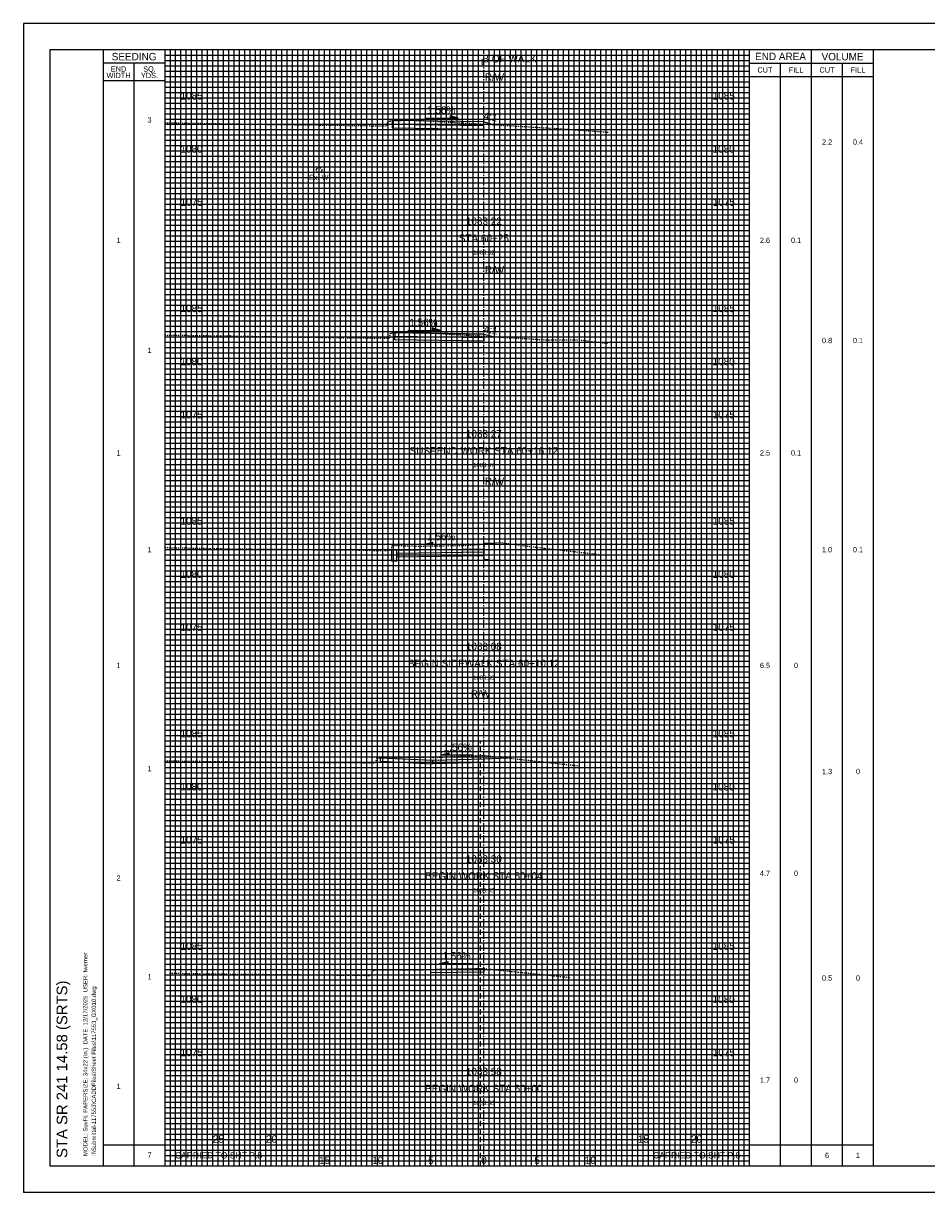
# Model space of a CAD drawing. Header units: feet. Extents: x 318 to 488, y 140 to 250.
# Tile 1 of 3: x 318 to 403, y 140 to 250. Entities that reach past the tile are written whole.
import ezdxf
from ezdxf.enums import TextEntityAlignment as Align

# ---------------------------------------------------------------- set-up
doc = ezdxf.new("R2010")
doc.units = ezdxf.units.FT
doc.header["$MEASUREMENT"] = 0
for name, pattern in [('CENTER2', [1.125, 0.75, -0.125, 0.125, -0.125]), ('DASHED', [0.75, 0.5, -0.25]), ('DASHED2', [0.375, 0.25, -0.125]), ('DGN Style 4', [0.027369, 0.013684, -0.006842, 0, -0.006842]), ('OhDOT_USTN2', [0.11, 0.069, -0.041]), ('waterex', [0])]:
    doc.linetypes.add(name, pattern=pattern)
for name, color, linetype in [('CL_P_Construction', 7, 'DGN Style 4'), ('SH_Border', 7, 'Continuous'), ('SH_Data', 7, 'Continuous'), ('SH_Text', 7, 'Continuous'), ('UT_X_Water', 133, 'waterex'), ('XS_P_Annotation', 7, 'Continuous'), ('XS_P_Curb', 254, 'Continuous'), ('XS_P_Finished_Grade', 3, 'Continuous'), ('XS_P_Pavt_Surface', 251, 'Continuous'), ('XS_P_Subgrade', 4, 'Continuous'), ('XS_P_Text_Info', 7, 'Continuous'), ('XS_X_Ground_Line', 3, 'OhDOT_USTN2')]:
    doc.layers.add(name, color=color, linetype=linetype)
doc.layers.add('RW_X_Right_of_Way', color=7, linetype='Continuous', lineweight=25)
doc.layers.add('SH_Major_Grid_Line', color=254, linetype='Continuous', transparency=0.3)
doc.layers.add('SH_Minor_Grid_Line', color=252, linetype='Continuous', transparency=0.5)
doc.styles.add('OHDOTSymbols', font='arial.ttf')
doc.styles.add('Slanted-Normal', font='font31.shx', dxfattribs={"height": 0.12})
doc.styles.get("Standard").update_dxf_attribs({"font": 'arial.ttf'})
doc.styles.add('Straight-Normal', font='font30.shx', dxfattribs={"height": 0.1})

msp = doc.modelspace()

# ---------------------------------------------------------------- linework, layer by layer
at = {"layer": 'CL_P_Construction', "linetype": 'CENTER2'}
msp.add_line((361.03, 142.94), (361.03, 247.94), dxfattribs=at)
at = {"layer": 'RW_X_Right_of_Way', "linetype": 'DASHED'}
for p, q in [((362.03, 187.94), (362.03, 245.98)), ((360.72, 142.94), (360.72, 182.94))]:
    msp.add_line(p, q, dxfattribs=at)
at = {"layer": 'SH_Border'}
for p, q in [((487.7, 250.44), (317.7, 250.44)), ((317.7, 250.44), (317.7, 140.44)), ((485.2, 247.94), (320.2, 247.94)), ((320.2, 247.94), (320.2, 142.94)), ((325.2, 247.94), (325.2, 142.94)), ((485.2, 142.94), (320.2, 142.94)), ((487.7, 140.44), (317.7, 140.44))]:
    msp.add_line(p, q, dxfattribs=at)
at = {"layer": 'SH_Data', "color": 7, "linetype": 'Continuous'}
for p, q in [((331.03, 142.94), (331.03, 247.94)), ((386.03, 142.94), (386.03, 247.94)), ((391.87, 142.94), (391.87, 247.94)), ((397.7, 142.94), (397.7, 247.94)), ((331.03, 246.69), (325.2, 246.69)), ((328.12, 142.94), (328.12, 246.69)), ((386.03, 246.69), (397.7, 246.69)), ((388.95, 142.94), (388.95, 246.69)), ((394.78, 142.94), (394.78, 246.69)), ((386.03, 245.44), (397.7, 245.44)), ((331.03, 245.02), (325.2, 245.02)), ((325.2, 144.94), (331.03, 144.94)), ((331.03, 144.94), (341.03, 144.94)), ((341.03, 142.94), (341.03, 144.94)), ((376.03, 144.94), (386.03, 144.94)), ((386.03, 144.94), (397.7, 144.94))]:
    msp.add_line(p, q, dxfattribs=at)
msp.add_lwpolyline([(376.03, 142.94), (376.03, 144.94)], dxfattribs=at)
at = {"layer": 'SH_Major_Grid_Line', "color": 254, "linetype": 'Continuous'}
for p, q in [((336.03, 142.94), (336.03, 247.94)), ((341.03, 142.94), (341.03, 247.94)), ((346.03, 142.94), (346.03, 247.94)), ((351.03, 142.94), (351.03, 247.94)), ((356.03, 142.94), (356.03, 247.94)), ((366.03, 142.94), (366.03, 247.94)), ((371.03, 142.94), (371.03, 247.94)), ((376.03, 142.94), (376.03, 247.94)), ((381.03, 142.94), (381.03, 247.94)), ((331.03, 242.94), (386.03, 242.94)), ((331.03, 237.94), (386.03, 237.94)), ((331.03, 232.94), (386.03, 232.94)), ((331.03, 227.94), (386.03, 227.94)), ((331.03, 222.94), (386.03, 222.94)), ((331.03, 217.94), (386.03, 217.94)), ((331.03, 212.94), (386.03, 212.94)), ((331.03, 207.94), (386.03, 207.94)), ((331.03, 202.94), (386.03, 202.94)), ((331.03, 197.94), (386.03, 197.94)), ((331.03, 192.94), (386.03, 192.94)), ((331.03, 187.94), (386.03, 187.94)), ((331.03, 182.94), (386.03, 182.94)), ((331.03, 177.94), (386.03, 177.94)), ((331.03, 172.94), (386.03, 172.94)), ((331.03, 167.94), (386.03, 167.94)), ((331.03, 162.94), (386.03, 162.94)), ((331.03, 157.94), (386.03, 157.94)), ((331.03, 152.94), (386.03, 152.94)), ((331.03, 147.94), (386.03, 147.94))]:
    msp.add_line(p, q, dxfattribs=at)
at = {"layer": 'SH_Minor_Grid_Line', "color": 252, "linetype": 'Continuous'}
for p, q in [((331.53, 142.94), (331.53, 247.94)), ((332.03, 142.94), (332.03, 247.94)), ((332.53, 142.94), (332.53, 247.94)), ((333.03, 142.94), (333.03, 247.94)), ((333.53, 142.94), (333.53, 247.94)), ((334.03, 142.94), (334.03, 247.94)), ((334.53, 142.94), (334.53, 247.94)), ((335.03, 142.94), (335.03, 247.94)), ((335.53, 142.94), (335.53, 247.94)), ((336.53, 142.94), (336.53, 247.94)), ((337.03, 142.94), (337.03, 247.94)), ((337.53, 142.94), (337.53, 247.94)), ((338.03, 142.94), (338.03, 247.94)), ((338.53, 142.94), (338.53, 247.94)), ((339.03, 142.94), (339.03, 247.94)), ((339.53, 142.94), (339.53, 247.94)), ((340.03, 142.94), (340.03, 247.94)), ((340.53, 142.94), (340.53, 247.94)), ((341.53, 142.94), (341.53, 247.94)), ((342.03, 142.94), (342.03, 247.94)), ((342.53, 142.94), (342.53, 247.94)), ((343.03, 142.94), (343.03, 247.94)), ((343.53, 142.94), (343.53, 247.94)), ((344.03, 142.94), (344.03, 247.94)), ((344.53, 142.94), (344.53, 247.94)), ((345.03, 142.94), (345.03, 247.94)), ((345.53, 142.94), (345.53, 247.94)), ((346.53, 142.94), (346.53, 247.94)), ((347.03, 142.94), (347.03, 247.94)), ((347.53, 142.94), (347.53, 247.94)), ((348.03, 142.94), (348.03, 247.94)), ((348.53, 142.94), (348.53, 247.94)), ((349.03, 142.94), (349.03, 247.94)), ((349.53, 142.94), (349.53, 247.94)), ((350.03, 142.94), (350.03, 247.94)), ((350.53, 142.94), (350.53, 247.94)), ((351.53, 142.94), (351.53, 247.94)), ((352.03, 142.94), (352.03, 247.94)), ((352.53, 142.94), (352.53, 247.94)), ((353.03, 142.94), (353.03, 247.94)), ((353.53, 142.94), (353.53, 247.94)), ((354.03, 142.94), (354.03, 247.94)), ((354.53, 142.94), (354.53, 247.94)), ((355.03, 142.94), (355.03, 247.94)), ((355.53, 142.94), (355.53, 247.94)), ((356.53, 142.94), (356.53, 247.94)), ((357.03, 142.94), (357.03, 247.94)), ((357.53, 142.94), (357.53, 247.94)), ((358.03, 142.94), (358.03, 247.94)), ((358.53, 142.94), (358.53, 247.94)), ((359.03, 142.94), (359.03, 247.94)), ((359.53, 142.94), (359.53, 247.94)), ((360.03, 142.94), (360.03, 247.94)), ((360.53, 142.94), (360.53, 247.94)), ((361.53, 142.94), (361.53, 247.94)), ((362.03, 142.94), (362.03, 247.94)), ((362.53, 142.94), (362.53, 247.94)), ((363.03, 142.94), (363.03, 247.94)), ((363.53, 142.94), (363.53, 247.94)), ((364.03, 142.94), (364.03, 247.94)), ((364.53, 142.94), (364.53, 247.94)), ((365.03, 142.94), (365.03, 247.94)), ((365.53, 142.94), (365.53, 247.94)), ((366.53, 142.94), (366.53, 247.94)), ((367.03, 142.94), (367.03, 247.94)), ((367.53, 142.94), (367.53, 247.94)), ((368.03, 142.94), (368.03, 247.94)), ((368.53, 142.94), (368.53, 247.94)), ((369.03, 142.94), (369.03, 247.94)), ((369.53, 142.94), (369.53, 247.94)), ((370.03, 142.94), (370.03, 247.94)), ((370.53, 142.94), (370.53, 247.94)), ((371.53, 142.94), (371.53, 247.94)), ((372.03, 142.94), (372.03, 247.94)), ((372.53, 142.94), (372.53, 247.94)), ((373.03, 142.94), (373.03, 247.94)), ((373.53, 142.94), (373.53, 247.94)), ((374.03, 142.94), (374.03, 247.94)), ((374.53, 142.94), (374.53, 247.94)), ((375.03, 142.94), (375.03, 247.94)), ((375.53, 142.94), (375.53, 247.94)), ((376.53, 142.94), (376.53, 247.94)), ((377.03, 142.94), (377.03, 247.94)), ((377.53, 142.94), (377.53, 247.94)), ((378.03, 142.94), (378.03, 247.94)), ((378.53, 142.94), (378.53, 247.94)), ((379.03, 142.94), (379.03, 247.94)), ((379.53, 142.94), (379.53, 247.94)), ((380.03, 142.94), (380.03, 247.94)), ((380.53, 142.94), (380.53, 247.94)), ((381.53, 142.94), (381.53, 247.94)), ((382.03, 142.94), (382.03, 247.94)), ((382.53, 142.94), (382.53, 247.94)), ((383.03, 142.94), (383.03, 247.94)), ((383.53, 142.94), (383.53, 247.94)), ((384.03, 142.94), (384.03, 247.94)), ((384.53, 142.94), (384.53, 247.94)), ((385.03, 142.94), (385.03, 247.94)), ((385.53, 142.94), (385.53, 247.94)), ((331.03, 247.44), (386.03, 247.44)), ((331.03, 246.94), (386.03, 246.94)), ((331.03, 246.44), (386.03, 246.44)), ((331.03, 245.94), (386.03, 245.94)), ((331.03, 245.44), (386.03, 245.44)), ((331.03, 244.94), (386.03, 244.94)), ((331.03, 244.44), (386.03, 244.44)), ((331.03, 243.94), (386.03, 243.94)), ((331.03, 243.44), (386.03, 243.44)), ((331.03, 242.44), (386.03, 242.44)), ((331.03, 241.94), (386.03, 241.94)), ((331.03, 241.44), (386.03, 241.44)), ((331.03, 240.94), (386.03, 240.94)), ((331.03, 240.44), (386.03, 240.44)), ((331.03, 239.94), (386.03, 239.94)), ((331.03, 239.44), (386.03, 239.44)), ((331.03, 238.94), (386.03, 238.94)), ((331.03, 238.44), (386.03, 238.44)), ((331.03, 237.44), (386.03, 237.44)), ((331.03, 236.94), (386.03, 236.94)), ((331.03, 236.44), (386.03, 236.44)), ((331.03, 235.94), (386.03, 235.94)), ((331.03, 235.44), (386.03, 235.44)), ((331.03, 234.94), (386.03, 234.94)), ((331.03, 234.44), (386.03, 234.44)), ((331.03, 233.94), (386.03, 233.94)), ((331.03, 233.44), (386.03, 233.44)), ((331.03, 232.44), (386.03, 232.44)), ((331.03, 231.94), (386.03, 231.94)), ((331.03, 231.44), (386.03, 231.44)), ((331.03, 230.94), (386.03, 230.94)), ((331.03, 230.44), (386.03, 230.44)), ((331.03, 229.94), (386.03, 229.94)), ((331.03, 229.44), (386.03, 229.44)), ((331.03, 228.94), (386.03, 228.94)), ((331.03, 228.44), (386.03, 228.44)), ((331.03, 227.44), (386.03, 227.44)), ((331.03, 226.94), (386.03, 226.94)), ((331.03, 226.44), (386.03, 226.44)), ((331.03, 225.94), (386.03, 225.94)), ((331.03, 225.44), (386.03, 225.44)), ((331.03, 224.94), (386.03, 224.94)), ((331.03, 224.44), (386.03, 224.44)), ((331.03, 223.94), (386.03, 223.94)), ((331.03, 223.44), (386.03, 223.44)), ((331.03, 222.44), (386.03, 222.44)), ((331.03, 221.94), (386.03, 221.94)), ((331.03, 221.44), (386.03, 221.44)), ((331.03, 220.94), (386.03, 220.94)), ((331.03, 220.44), (386.03, 220.44)), ((331.03, 219.94), (386.03, 219.94)), ((331.03, 219.44), (386.03, 219.44)), ((331.03, 218.94), (386.03, 218.94)), ((331.03, 218.44), (386.03, 218.44)), ((331.03, 217.44), (386.03, 217.44)), ((331.03, 216.94), (386.03, 216.94)), ((331.03, 216.44), (386.03, 216.44)), ((331.03, 215.94), (386.03, 215.94)), ((331.03, 215.44), (386.03, 215.44)), ((331.03, 214.94), (386.03, 214.94)), ((331.03, 214.44), (386.03, 214.44)), ((331.03, 213.94), (386.03, 213.94)), ((331.03, 213.44), (386.03, 213.44)), ((331.03, 212.44), (386.03, 212.44)), ((331.03, 211.94), (386.03, 211.94)), ((331.03, 211.44), (386.03, 211.44)), ((331.03, 210.94), (386.03, 210.94)), ((331.03, 210.44), (386.03, 210.44)), ((331.03, 209.94), (386.03, 209.94)), ((331.03, 209.44), (386.03, 209.44)), ((331.03, 208.94), (386.03, 208.94)), ((331.03, 208.44), (386.03, 208.44)), ((331.03, 207.44), (386.03, 207.44)), ((331.03, 206.94), (386.03, 206.94)), ((331.03, 206.44), (386.03, 206.44)), ((331.03, 205.94), (386.03, 205.94)), ((331.03, 205.44), (386.03, 205.44)), ((331.03, 204.94), (386.03, 204.94)), ((331.03, 204.44), (386.03, 204.44)), ((331.03, 203.94), (386.03, 203.94)), ((331.03, 203.44), (386.03, 203.44)), ((331.03, 202.44), (386.03, 202.44)), ((331.03, 201.94), (386.03, 201.94)), ((331.03, 201.44), (386.03, 201.44)), ((331.03, 200.94), (386.03, 200.94)), ((331.03, 200.44), (386.03, 200.44)), ((331.03, 199.94), (386.03, 199.94)), ((331.03, 199.44), (386.03, 199.44)), ((331.03, 198.94), (386.03, 198.94)), ((331.03, 198.44), (386.03, 198.44)), ((331.03, 197.44), (386.03, 197.44)), ((331.03, 196.94), (386.03, 196.94)), ((331.03, 196.44), (386.03, 196.44)), ((331.03, 195.94), (386.03, 195.94)), ((331.03, 195.44), (386.03, 195.44)), ((331.03, 194.94), (386.03, 194.94)), ((331.03, 194.44), (386.03, 194.44)), ((331.03, 193.94), (386.03, 193.94)), ((331.03, 193.44), (386.03, 193.44)), ((331.03, 192.44), (386.03, 192.44)), ((331.03, 191.94), (386.03, 191.94)), ((331.03, 191.44), (386.03, 191.44)), ((331.03, 190.94), (386.03, 190.94)), ((331.03, 190.44), (386.03, 190.44)), ((331.03, 189.94), (386.03, 189.94)), ((331.03, 189.44), (386.03, 189.44)), ((331.03, 188.94), (386.03, 188.94)), ((331.03, 188.44), (386.03, 188.44)), ((331.03, 187.44), (386.03, 187.44)), ((331.03, 186.94), (386.03, 186.94)), ((331.03, 186.44), (386.03, 186.44)), ((331.03, 185.94), (386.03, 185.94)), ((331.03, 185.44), (386.03, 185.44)), ((331.03, 184.94), (386.03, 184.94)), ((331.03, 184.44), (386.03, 184.44)), ((331.03, 183.94), (386.03, 183.94)), ((331.03, 183.44), (386.03, 183.44)), ((331.03, 182.44), (386.03, 182.44)), ((331.03, 181.94), (386.03, 181.94)), ((331.03, 181.44), (386.03, 181.44)), ((331.03, 180.94), (386.03, 180.94)), ((331.03, 180.44), (386.03, 180.44)), ((331.03, 179.94), (386.03, 179.94)), ((331.03, 179.44), (386.03, 179.44)), ((331.03, 178.94), (386.03, 178.94)), ((331.03, 178.44), (386.03, 178.44)), ((331.03, 177.44), (386.03, 177.44)), ((331.03, 176.94), (386.03, 176.94)), ((331.03, 176.44), (386.03, 176.44)), ((331.03, 175.94), (386.03, 175.94)), ((331.03, 175.44), (386.03, 175.44)), ((331.03, 174.94), (386.03, 174.94)), ((331.03, 174.44), (386.03, 174.44)), ((331.03, 173.94), (386.03, 173.94)), ((331.03, 173.44), (386.03, 173.44)), ((331.03, 172.44), (386.03, 172.44)), ((331.03, 171.94), (386.03, 171.94)), ((331.03, 171.44), (386.03, 171.44)), ((331.03, 170.94), (386.03, 170.94)), ((331.03, 170.44), (386.03, 170.44)), ((331.03, 169.94), (386.03, 169.94)), ((331.03, 169.44), (386.03, 169.44)), ((331.03, 168.94), (386.03, 168.94)), ((331.03, 168.44), (386.03, 168.44)), ((331.03, 167.44), (386.03, 167.44)), ((331.03, 166.94), (386.03, 166.94)), ((331.03, 166.44), (386.03, 166.44)), ((331.03, 165.94), (386.03, 165.94)), ((331.03, 165.44), (386.03, 165.44)), ((331.03, 164.94), (386.03, 164.94)), ((331.03, 164.44), (386.03, 164.44)), ((331.03, 163.94), (386.03, 163.94)), ((331.03, 163.44), (386.03, 163.44)), ((331.03, 162.44), (386.03, 162.44)), ((331.03, 161.94), (386.03, 161.94)), ((331.03, 161.44), (386.03, 161.44)), ((331.03, 160.94), (386.03, 160.94)), ((331.03, 160.44), (386.03, 160.44)), ((331.03, 159.94), (386.03, 159.94)), ((331.03, 159.44), (386.03, 159.44)), ((331.03, 158.94), (386.03, 158.94)), ((331.03, 158.44), (386.03, 158.44)), ((331.03, 157.44), (386.03, 157.44)), ((331.03, 156.94), (386.03, 156.94)), ((331.03, 156.44), (386.03, 156.44)), ((331.03, 155.94), (386.03, 155.94)), ((331.03, 155.44), (386.03, 155.44)), ((331.03, 154.94), (386.03, 154.94)), ((331.03, 154.44), (386.03, 154.44)), ((331.03, 153.94), (386.03, 153.94)), ((331.03, 153.44), (386.03, 153.44)), ((331.03, 152.44), (386.03, 152.44)), ((331.03, 151.94), (386.03, 151.94)), ((331.03, 151.44), (386.03, 151.44)), ((331.03, 150.94), (386.03, 150.94)), ((331.03, 150.44), (386.03, 150.44)), ((331.03, 149.94), (386.03, 149.94)), ((331.03, 149.44), (386.03, 149.44)), ((331.03, 148.94), (386.03, 148.94)), ((331.03, 148.44), (386.03, 148.44)), ((331.03, 147.44), (386.03, 147.44)), ((331.03, 146.94), (386.03, 146.94)), ((331.03, 146.44), (386.03, 146.44)), ((331.03, 145.94), (386.03, 145.94)), ((331.03, 145.44), (386.03, 145.44)), ((331.03, 144.94), (386.03, 144.94)), ((331.03, 144.44), (386.03, 144.44)), ((331.03, 143.94), (386.03, 143.94)), ((331.03, 143.44), (386.03, 143.44))]:
    msp.add_line(p, q, dxfattribs=at)
at = {"layer": 'UT_X_Water', "linetype": 'DASHED2'}
msp.add_circle((345.53, 236.63), 0.25, dxfattribs=at)
at = {"layer": 'XS_P_Annotation', "color": 7, "linetype": 'Continuous', "lineweight": -3}
for p, q in [((355.56, 241.53), (358.62, 241.53)), ((358.62, 241.53), (357.86, 241.75)), ((357.86, 241.75), (357.86, 241.53)), ((353.89, 221.55), (356.95, 221.55)), ((356.95, 221.55), (356.18, 221.78)), ((356.18, 221.78), (356.18, 221.55)), ((355.42, 201.41), (356.19, 201.64)), ((358.48, 201.41), (355.42, 201.41)), ((356.19, 201.64), (356.19, 201.41)), ((356.99, 181.58), (357.75, 181.81)), ((360.05, 181.58), (356.99, 181.58)), ((357.75, 181.81), (357.75, 181.58)), ((356.87, 161.96), (357.63, 162.19)), ((359.93, 161.96), (356.87, 161.96)), ((357.63, 162.19), (357.63, 161.96))]:
    msp.add_line(p, q, dxfattribs=at)
for points in [[(358.62, 241.53), (357.86, 241.53), (357.86, 241.75)], [(356.95, 221.55), (356.18, 221.55), (356.18, 221.78)], [(355.42, 201.41), (356.19, 201.41), (356.19, 201.64)], [(356.99, 181.58), (357.75, 181.58), (357.75, 181.81)], [(356.87, 161.96), (357.63, 161.96), (357.63, 162.19)]]:
    msp.add_solid(points, dxfattribs=at)
at = {"layer": 'XS_P_Curb', "flags": 128}
msp.add_lwpolyline([(361.03, 201.01), (361.03, 200.01), (361.53, 200.01), (361.53, 201.52), (361.16, 201.52, 0.3821), (361.07, 201.44), (361.03, 201.01)], format="xyb", dxfattribs=at)
msp.add_lwpolyline([(352.84, 200.89), (352.34, 200.88), (352.34, 199.88), (352.84, 199.88)], close=True, dxfattribs=at)
at = {"layer": 'XS_P_Finished_Grade'}
for p, q in [((361.03, 241.16), (362.03, 240.9)), ((352.67, 221.34), (361.03, 221.21)), ((361.53, 201.52), (362.03, 201.56)), ((361.03, 181.24), (363.26, 181.33))]:
    msp.add_line(p, q, dxfattribs=at)
msp.add_lwpolyline([(361.03, 221.21), (362.03, 220.95)], dxfattribs=at)
at = {"layer": 'XS_P_Pavt_Surface'}
for p, q in [((351.32, 181.02), (351.32, 181.35)), ((351.32, 181.02), (351.32, 181.35)), ((351.32, 181.35), (356.23, 181.11)), ((351.32, 181.02), (356.23, 180.77))]:
    msp.add_line(p, q, dxfattribs=at)
for points in [[(361.03, 241.16), (352.42, 241.29), (352.42, 240.96), (361.03, 240.82)], [(361.03, 221.21), (352.67, 221.34), (352.67, 221), (361.03, 220.87)], [(352.84, 200.89), (361.03, 201.01), (361.03, 200.68), (352.84, 200.55)], [(356.23, 181.11), (361.03, 181.24), (361.03, 180.9), (356.23, 180.77)], [(356.03, 161.44), (361.03, 161.52), (361.03, 161.18), (356.03, 161.11)]]:
    msp.add_lwpolyline(points, close=True, dxfattribs=at)
at = {"layer": 'XS_P_Subgrade'}
for points in [[(352.42, 240.96), (352.42, 240.62), (361.03, 240.49), (361.03, 240.82)], [(361.03, 220.87), (361.03, 220.54), (352.67, 220.67), (352.67, 221)], [(361.03, 200.68), (361.03, 200.35), (352.84, 200.22), (352.84, 200.55)]]:
    msp.add_lwpolyline(points, dxfattribs=at)
at = {"layer": 'XS_X_Ground_Line'}
for points in [[(331.03, 241.09), (333.51, 241.05), (338.23, 240.97), (342, 240.92), (350.61, 240.81), (351.56, 240.8), (351.92, 240.82), (351.97, 241.1), (352.22, 241.28), (353.12, 241.31), (354.27, 241.36), (361.03, 240.96), (368.03, 240.54), (372.83, 240.2)], [(331.03, 221.12), (337.17, 221.03), (348.93, 220.85), (349.48, 220.85), (350.32, 220.84), (350.32, 220.84), (351.03, 220.83), (351.66, 220.82), (352.17, 220.85), (352.23, 221.25), (352.34, 221.32), (354.39, 221.41), (361.03, 221.01), (367.16, 220.65), (369.98, 220.67), (372.72, 220.33)], [(331.03, 201.12), (337.07, 201.01), (346.45, 200.91), (349.82, 200.89), (350.44, 200.87), (350.67, 200.85), (351.73, 200.84), (352.34, 200.88), (352.41, 201.33), (352.41, 201.33), (355.13, 201.25), (356.64, 201.3), (357.48, 201.3), (359.53, 201.31), (361.03, 201.46), (362.49, 201.61), (366.78, 201.05), (371.95, 200.47)], [(331.03, 181.07), (335.7, 180.99), (348, 180.9), (348.62, 180.9), (349.65, 180.88), (349.79, 180.86), (350.42, 180.86), (350.82, 180.88), (350.98, 181.34), (351, 181.35), (351.16, 181.35), (353.13, 181.38), (353.28, 181.41), (355.9, 181.42), (356.18, 181.42), (356.23, 181.38), (360.99, 181.58), (369.95, 180.59)], [(331.45, 161.09), (335.15, 161.02), (337.39, 161), (337.39, 161), (348.26, 160.9), (349.7, 160.88), (350.17, 160.87), (350.41, 160.88), (350.51, 161.16), (350.74, 161.38), (355.4, 161.41), (355.81, 161.44), (356.27, 161.44), (356.63, 161.45), (360.39, 161.51), (361.03, 161.52), (369.13, 160.68)]]:
    msp.add_lwpolyline(points, dxfattribs=at)

# ---------------------------------------------------------------- texts
at = {"layer": 'SH_Data', "color": 7, "linetype": 'Continuous', "style": 'Straight-Normal'}
for s, height, p in [('SEEDING', 0.7, (328.12, 247.31)), ('END AREA', 0.7, (388.95, 247.33)), ('VOLUME', 0.7, (394.79, 247.31)), ('CUT', 0.5, (387.49, 246.06)), ('FILL', 0.5, (390.41, 246.06)), ('CUT', 0.5, (393.33, 246.06)), ('FILL', 0.5, (396.24, 246.06)), ('CARRIED TO SHT P.8', 0.6, (336.06, 143.95)), ('CARRIED TO SHT P.8', 0.6, (381.06, 143.95))]:
    msp.add_text(s, height=height, dxfattribs=at).set_placement(p, align=Align.MIDDLE_CENTER)
at = {"layer": 'SH_Data', "linetype": 'Continuous'}
for s, p in [('MODEL: SuvFt. PAPERSIZE: 34x22 (In.)  DATE: 12/17/2025  USER: fwerner', (323.73, 143.88)), (':\\\\Submittal-117553\\CADDFiles\\Sheet Files\\117553_GX010.dwg', (324.53, 143.88))]:
    msp.add_text(s, height=0.4, rotation=90, dxfattribs=at).set_placement(p)
at = {"layer": 'SH_Data', "color": 7, "linetype": 'Continuous', "char_height": 0.7, "attachment_point": 5, "line_spacing_factor": 0.728571, "style": 'Straight-Normal'}
for s, insert in [('\\H0.714286x;END\\PWIDTH', (326.66, 245.84)), ('\\H0.714286x;SQ.\\PYDS.', (329.57, 245.84)), ('{\\H0.71429x;3}', (329.57, 241.35)), ('{\\H0.71429x;2.2}', (393.33, 239.27)), ('{\\H0.71429x;0.4}', (396.24, 239.27)), ('{\\H0.71429x;1}', (326.66, 230.03)), ('{\\H0.71429x;2.6}', (387.49, 230.03)), ('{\\H0.71429x;0.1}', (390.41, 230.03)), ('{\\H0.71429x;0.8}', (393.33, 220.6)), ('{\\H0.71429x;0.1}', (396.24, 220.6)), ('{\\H0.71429x;1}', (329.57, 219.67)), ('{\\H0.71429x;1}', (326.66, 210.03)), ('{\\H0.71429x;2.5}', (387.49, 210.03)), ('{\\H0.71429x;0.1}', (390.41, 210.03)), ('{\\H0.71429x;1}', (329.57, 200.92)), ('{\\H0.71429x;1.0}', (393.33, 200.92)), ('{\\H0.71429x;0.1}', (396.24, 200.92)), ('{\\H0.71429x;6.5}', (387.49, 190.03)), ('{\\H0.71429x;0}', (390.41, 190.03)), ('{\\H0.71429x;1}', (329.57, 180.32)), ('{\\H0.71429x;1.3}', (393.33, 180.05)), ('{\\H0.71429x;0}', (396.24, 180.05)), ('{\\H0.71429x;4.7}', (387.49, 170.48)), ('{\\H0.71429x;0}', (390.41, 170.48)), ('{\\H0.71429x;2}', (326.66, 170.03)), ('{\\H0.71429x;1}', (329.57, 160.74)), ('{\\H0.71429x;0.5}', (393.33, 160.62)), ('{\\H0.71429x;0}', (396.24, 160.62)), ('{\\H0.71429x;1}', (326.66, 150.45)), ('{\\H0.71429x;0}', (390.41, 151.02)), ('{\\H0.71429x;7}', (329.57, 143.97)), ('{\\H0.71429x;6}', (393.33, 143.94)), ('{\\H0.71429x;1}', (396.24, 143.94))]:
    msp.add_mtext(s, dxfattribs=dict(at, insert=insert))
for s, insert, width in [('{\\H0.71429x;1}', (326.66, 190.03), 0.4006), ('{\\H0.71429x;1.7}', (387.49, 151.02), 0.5825)]:
    msp.add_mtext(s, dxfattribs=dict(at, insert=insert, width=width))
at = {"layer": 'SH_Text', "linetype": 'Continuous', "style": 'OHDOTSymbols'}
msp.add_text('STA SR 241 14.58 (SRTS)', height=1, rotation=90, dxfattribs=at).set_placement((320.83, 152.04), align=Align.TOP_CENTER)
at = {"layer": 'UT_X_Water', "insert": (344.57, 236.19), "char_height": 0.5, "width": 4.9877, "attachment_point": 1, "style": 'Straight-Normal'}
msp.add_mtext('Ex. W', dxfattribs=at)
at = {"layer": 'XS_P_Annotation', "color": 7, "linetype": 'Continuous', "lineweight": -3, "attachment_point": 5, "style": 'Slanted-Normal'}
for s, insert, char_height in [('1.56%', (357.02, 242.28), 0.7), ('1083.22', (361.03, 231.82), 0.7), ('1083.02', (361.03, 228.88), 0.4), ('1.56%', (355.35, 222.3), 0.7), ('1083.27', (361.03, 211.82), 0.7), ('1083.07', (361.03, 208.88), 0.4), ('1.56%', (357.02, 202.16), 0.7), ('1083.08', (361.03, 191.82), 0.7), ('1083.53', (361.03, 188.88), 0.4), ('1.56%', (358.58, 182.33), 0.7), ('1083.30', (361.03, 171.82), 0.7), ('1.56%', (358.46, 162.71), 0.7), ('1083.58', (361.03, 151.82), 0.7), ('1083.58', (361.03, 148.88), 0.4)]:
    msp.add_mtext(s, dxfattribs=dict(at, insert=insert, char_height=char_height))
at = {"layer": 'XS_P_Annotation', "color": 7, "linetype": 'Continuous', "lineweight": -3, "char_height": 0.7, "attachment_point": 5, "rotation": 350.9657, "style": 'Slanted-Normal'}
for insert in [(361.67, 241.65), (361.69, 221.6)]:
    msp.add_mtext('4:1', dxfattribs=dict(at, insert=insert))
at = {"layer": 'XS_P_Annotation', "color": 7, "linetype": 'Continuous', "lineweight": -3, "insert": (361.03, 168.88), "char_height": 0.4, "width": 4.2735, "attachment_point": 5, "style": 'Slanted-Normal'}
msp.add_mtext('1083.65', dxfattribs=at)
at = {"layer": 'XS_P_Text_Info', "color": 7, "linetype": 'Continuous', "lineweight": -3, "char_height": 0.7, "attachment_point": 8, "style": 'Slanted-Normal'}
for s, insert in [('B OF WALK', (363.45, 246.75)), ('L', (361.01, 246.42)), ('R/W', (362.03, 245.03)), ('1085', (333.53, 243.26)), ('1085', (383.61, 243.26)), ('1080', (333.52, 238.26)), ('1080', (383.6, 238.26)), ('1075', (333.53, 233.26)), ('1075', (383.62, 233.26)), ('R/W', (362.03, 226.9)), ('1085', (333.53, 223.26)), ('1085', (383.61, 223.26)), ('1080', (333.52, 218.26)), ('1080', (383.6, 218.26)), ('1075', (333.53, 213.26)), ('1075', (383.62, 213.26)), ('R/W', (362.03, 206.99)), ('1085', (333.53, 203.26)), ('1085', (383.61, 203.26)), ('1080', (333.52, 198.26)), ('1080', (383.6, 198.26)), ('1075', (333.53, 193.26)), ('1075', (383.62, 193.26)), ('BEGIN SIDEWALK STA 60+10.12', (361.03, 189.87)), ('R/W', (360.72, 186.99)), ('1085', (333.53, 183.26)), ('1085', (383.61, 183.26)), ('1080', (333.52, 178.26)), ('1080', (383.6, 178.26)), ('1075', (333.53, 173.26)), ('1075', (383.62, 173.26)), ('BEGIN WORK STA 60+04', (361.03, 169.87)), ('1085', (333.53, 163.26)), ('1085', (383.61, 163.26)), ('1080', (333.52, 158.26)), ('1080', (383.6, 158.26)), ('1075', (333.53, 153.26)), ('1075', (383.62, 153.26)), ('BEGIN WORK STA 60+00', (361.03, 149.87)), ('25', (336.05, 145.12)), ('20', (341.05, 145.12)), ('15', (376.05, 145.12)), ('20', (381.05, 145.12)), ('15', (346.05, 143.12)), ('10', (351.05, 143.12)), ('5', (356.05, 143.12)), ('0', (361.05, 143.12)), ('5', (366.05, 143.12)), ('10', (371.05, 143.12))]:
    msp.add_mtext(s, dxfattribs=dict(at, insert=insert))
at = {"layer": 'XS_P_Text_Info', "color": 7, "linetype": 'Continuous', "lineweight": -3, "char_height": 0.7, "width": 21.5118, "attachment_point": 8, "style": 'Slanted-Normal'}
for s, insert in [('STA 60+25', (361.03, 229.87)), ('SUSPEND WORK STA 60+16.12', (361.03, 209.87))]:
    msp.add_mtext(s, dxfattribs=dict(at, insert=insert))

doc.saveas('drawing.dxf')
